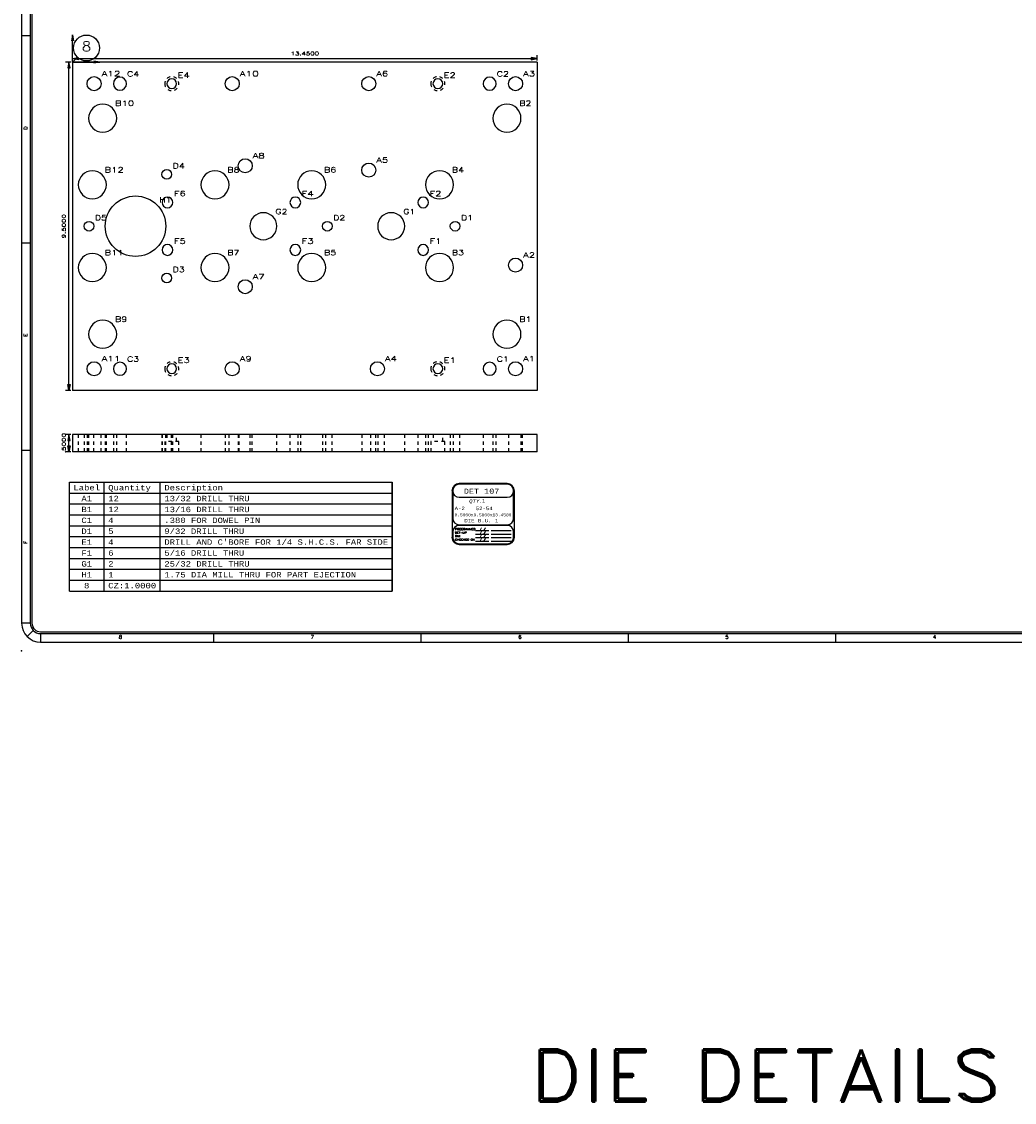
# Model space of a CAD drawing. Header units: inches. Extents: x 3 to 351, y 4 to 271.
# Tile 121 of 256: x 50 to 79, y 141 to 173. Entities that reach past the tile are written whole.
import ezdxf
from ezdxf.enums import TextEntityAlignment as Align

# ---------------------------------------------------------------- set-up
doc = ezdxf.new("R2010")
doc.units = ezdxf.units.IN
doc.header["$LTSCALE"] = 0.5
doc.header["$MEASUREMENT"] = 0
doc.linetypes.add('HIDDEN', pattern=[0.225, 0.15, -0.075])
for name, color, linetype in [('DBU', 7, 'Continuous'), ('DSS', 7, 'Continuous'), ('MFB', 7, 'Continuous'), ('PLOTVIEW1', 7, 'Continuous'), ('STR_1', 7, 'Continuous')]:
    doc.layers.add(name, color=color, linetype=linetype)
doc.styles.add('VERO0-Simplex', font='simplex_.ttf')
doc.styles.add('VERO10-Courier New', font='couri.ttf')
doc.styles.add('VERO11-Courier New', font='cour.ttf')
doc.styles.add('VERO2-Courier New', font='cour.ttf')
doc.styles.add('VERO3-RomanS', font='romans__.ttf')
doc.styles.add('VERO5-RomanD', font='romand__.ttf')

# ---------------------------------------------------------------- blocks, each defined once
blk = doc.blocks.new('ArrowheadClosed')
at = {"color": 0}
for p, q in [((0, 0), (-1, 0.18)), ((-1, 0.18), (-1, -0.18)), ((-1, -0.18), (0, 0))]:
    blk.add_line(p, q, dxfattribs=at)
blk = doc.blocks.new('ArrowheadOpen')
at = {"color": 0}
for q in [(-1, 0.18), (-1, -0.18), (-1, 0)]:
    blk.add_line((0, 0), q, dxfattribs=at)

msp = doc.modelspace()

# ---------------------------------------------------------------- linework, layer by layer
at = {"layer": 'DBU', "color": 95, "linetype": 'Continuous'}
msp.add_line((51.673, 171.437), (51.673, 172.225), dxfattribs=at)
at = {"layer": 'DBU', "color": 230, "linetype": 'Continuous'}
msp.add_line((51.673, 171.437), (52.461, 171.437), dxfattribs=at)
at = {"layer": 'DBU', "color": 142, "linetype": 'Continuous'}
msp.add_point((51.673, 171.437), dxfattribs=at)
at = {"layer": 'DSS', "color": 56, "linetype": 'Continuous'}
for p, q in [((51.623, 171.437), (51.473, 171.437)), ((51.573, 161.937), (51.573, 171.437)), ((51.673, 171.487), (51.673, 171.637)), ((51.673, 171.537), (65.123, 171.537)), ((65.123, 171.487), (65.123, 171.637)), ((51.623, 161.937), (51.473, 161.937)), ((51.623, 160.66), (51.473, 160.66)), ((51.573, 160.16), (51.573, 160.66)), ((51.623, 160.16), (51.473, 160.16))]:
    msp.add_line(p, q, dxfattribs=at)
at = {"layer": 'DSS', "color": 9, "linetype": 'Continuous'}
for p, q in [((51.673, 171.437), (51.673, 161.937)), ((65.123, 171.437), (51.673, 171.437)), ((65.123, 171.437), (65.123, 161.937)), ((65.123, 161.937), (51.673, 161.937)), ((51.673, 160.66), (51.673, 160.16)), ((65.123, 160.66), (51.673, 160.66)), ((65.123, 160.16), (65.123, 160.66)), ((65.123, 160.16), (51.673, 160.16))]:
    msp.add_line(p, q, dxfattribs=at)
at = {"layer": 'DSS', "color": 254, "linetype": 'HIDDEN'}
for p, q in [((51.842, 160.66), (51.842, 160.16)), ((52.013, 160.66), (52.013, 160.16)), ((52.095, 160.66), (52.095, 160.16)), ((52.142, 160.66), (52.142, 160.16)), ((52.294, 160.16), (52.294, 160.66)), ((52.501, 160.16), (52.501, 160.66)), ((52.623, 160.66), (52.623, 160.16)), ((52.655, 160.16), (52.655, 160.66)), ((52.858, 160.66), (52.858, 160.16)), ((52.955, 160.16), (52.955, 160.66)), ((53.238, 160.16), (53.238, 160.66)), ((54.263, 160.66), (54.263, 160.16)), ((54.267, 160.66), (54.267, 160.16)), ((54.345, 160.46), (54.345, 160.16)), ((54.751, 160.46), (54.345, 160.46)), ((54.373, 160.16), (54.373, 160.66)), ((54.408, 160.66), (54.408, 160.46)), ((54.544, 160.16), (54.544, 160.66)), ((54.58, 160.16), (54.58, 160.66)), ((54.689, 160.46), (54.689, 160.66)), ((54.751, 160.16), (54.751, 160.46)), ((55.392, 160.66), (55.392, 160.16)), ((56.095, 160.66), (56.095, 160.16)), ((56.205, 160.16), (56.205, 160.66)), ((56.47, 160.66), (56.47, 160.16)), ((56.501, 160.16), (56.501, 160.66)), ((56.808, 160.66), (56.808, 160.16)), ((56.876, 160.16), (56.876, 160.66)), ((57.589, 160.16), (57.589, 160.66)), ((57.967, 160.66), (57.967, 160.16)), ((58.192, 160.66), (58.192, 160.16)), ((58.28, 160.16), (58.28, 160.66)), ((58.908, 160.66), (58.908, 160.16)), ((59.005, 160.16), (59.005, 160.66)), ((59.189, 160.16), (59.189, 160.66)), ((60.045, 160.66), (60.045, 160.16)), ((60.295, 160.66), (60.295, 160.16)), ((60.451, 160.16), (60.451, 160.66)), ((60.508, 160.66), (60.508, 160.16)), ((60.701, 160.16), (60.701, 160.66)), ((61.289, 160.16), (61.289, 160.66)), ((61.667, 160.66), (61.667, 160.16)), ((61.892, 160.66), (61.892, 160.16)), ((61.98, 160.16), (61.98, 160.66)), ((62.045, 160.46), (62.045, 160.16)), ((62.451, 160.46), (62.045, 160.46)), ((62.108, 160.66), (62.108, 160.46)), ((62.389, 160.46), (62.389, 160.66)), ((62.451, 160.16), (62.451, 160.46)), ((62.608, 160.66), (62.608, 160.16)), ((62.705, 160.16), (62.705, 160.66)), ((62.889, 160.16), (62.889, 160.66)), ((63.558, 160.66), (63.558, 160.16)), ((63.842, 160.66), (63.842, 160.16)), ((63.938, 160.16), (63.938, 160.66)), ((64.295, 160.66), (64.295, 160.16)), ((64.655, 160.16), (64.655, 160.66)), ((64.701, 160.16), (64.701, 160.66))]:
    msp.add_line(p, q, dxfattribs=at)
at = {"layer": 'DSS', "color": 9, "linetype": 'Continuous'}
for centre, radius in [((52.298, 170.812), 0.203), ((56.298, 170.812), 0.203), ((60.248, 170.812), 0.203), ((64.498, 170.812), 0.203), ((56.673, 168.437), 0.203), ((54.403, 168.187), 0.141), ((60.248, 168.312), 0.203), ((53.498, 166.687), 0.875), ((52.153, 166.687), 0.141), ((59.048, 166.687), 0.141), ((62.748, 166.687), 0.141), ((64.498, 165.562), 0.203), ((54.403, 165.187), 0.141), ((56.673, 164.937), 0.203), ((52.298, 162.562), 0.203), ((56.298, 162.562), 0.203), ((60.498, 162.562), 0.203), ((64.498, 162.562), 0.203)]:
    msp.add_circle(centre, radius, dxfattribs=at)
at = {"layer": 'DSS', "color": 9, "linetype": 'Continuous', "extrusion": (0, 0, -1)}
for centre, radius in [((-53.048, 170.812), 0.19), ((-54.548, 170.812), 0.141), ((-62.248, 170.812), 0.141), ((-63.748, 170.812), 0.19), ((-52.548, 169.812), 0.406), ((-64.248, 169.812), 0.406), ((-52.248, 167.885), 0.406), ((-55.798, 167.885), 0.406), ((-58.598, 167.885), 0.406), ((-62.298, 167.885), 0.406), ((-54.423, 167.375), 0.156), ((-58.123, 167.375), 0.156), ((-61.823, 167.375), 0.156), ((-57.198, 166.687), 0.391), ((-60.898, 166.687), 0.391), ((-54.423, 166), 0.156), ((-58.123, 166), 0.156), ((-61.823, 166), 0.156), ((-52.248, 165.49), 0.406), ((-55.798, 165.49), 0.406), ((-58.598, 165.49), 0.406), ((-62.298, 165.49), 0.406), ((-52.548, 163.562), 0.406), ((-64.248, 163.562), 0.406), ((-53.048, 162.562), 0.19), ((-54.548, 162.562), 0.141), ((-62.248, 162.562), 0.141), ((-63.748, 162.562), 0.19)]:
    msp.add_circle(centre, radius, dxfattribs=at)
at = {"layer": 'DSS', "color": 254, "linetype": 'HIDDEN', "extrusion": (0, 0, -1)}
for centre in [(-54.548, 170.812), (-62.248, 170.812), (-54.548, 162.562), (-62.248, 162.562)]:
    msp.add_circle(centre, 0.203, dxfattribs=at)
at = {"layer": 'MFB', "color": 56, "linetype": 'Continuous'}
for p, q in [((51.673, 171.437), (51.815, 171.579)), ((51.583, 156.128), (51.583, 159.278)), ((51.583, 159.278), (60.927, 159.278)), ((52.59, 156.128), (52.59, 159.278)), ((54.214, 156.128), (54.214, 159.278)), ((60.927, 156.128), (60.927, 159.278)), ((60.927, 159.278), (60.927, 156.128)), ((51.583, 158.963), (60.927, 158.963)), ((51.583, 158.648), (60.927, 158.648)), ((51.583, 158.333), (60.927, 158.333)), ((51.583, 158.018), (60.927, 158.018)), ((51.583, 157.703), (60.927, 157.703)), ((51.583, 157.388), (60.927, 157.388)), ((51.583, 157.073), (60.927, 157.073)), ((51.583, 156.758), (60.927, 156.758)), ((51.583, 156.443), (60.927, 156.443)), ((51.583, 156.128), (60.927, 156.128))]:
    msp.add_line(p, q, dxfattribs=at)
msp.add_circle((52.08, 171.845), 0.375, dxfattribs=at)
at = {"layer": 'PLOTVIEW1', "color": 97, "linetype": 'Continuous'}
for p, q in [((50.202, 189.198), (50.202, 155.198)), ((50.452, 189.198), (50.452, 155.198)), ((50.502, 189.198), (50.502, 155.198)), ((50.452, 172.198), (50.202, 172.198)), ((50.452, 166.198), (50.202, 166.198)), ((50.452, 160.198), (50.202, 160.198)), ((50.452, 155.198), (50.202, 155.198)), ((50.54, 154.985), (50.363, 154.809)), ((50.752, 154.948), (96.752, 154.948)), ((50.752, 154.898), (96.752, 154.898)), ((50.752, 154.898), (50.752, 154.648)), ((55.752, 154.898), (55.752, 154.648)), ((61.752, 154.898), (61.752, 154.648)), ((67.752, 154.898), (67.752, 154.648)), ((73.752, 154.898), (73.752, 154.648)), ((50.752, 154.648), (96.752, 154.648))]:
    msp.add_line(p, q, dxfattribs=at)
at = {"layer": 'PLOTVIEW1', "color": 7, "linetype": 'Continuous'}
for p, q in [((64.254, 159.238), (62.866, 159.238)), ((64.254, 159.217), (62.866, 159.217)), ((62.658, 159.029), (62.658, 157.684)), ((62.679, 159.029), (62.679, 158.233)), ((64.441, 158.233), (64.441, 159.029)), ((64.462, 157.684), (64.462, 159.029)), ((62.866, 158.842), (64.254, 158.842)), ((62.866, 158.045), (64.254, 158.045)), ((64.254, 158.026), (62.866, 158.026)), ((62.679, 157.839), (62.679, 157.684)), ((63.338, 157.88), (63.719, 157.88)), ((63.338, 157.779), (63.719, 157.779)), ((63.338, 157.677), (63.719, 157.677)), ((63.795, 157.88), (64.366, 157.88)), ((63.795, 157.779), (64.366, 157.779)), ((63.795, 157.677), (64.366, 157.677)), ((64.441, 157.684), (64.441, 157.839)), ((62.866, 157.497), (64.254, 157.497)), ((62.866, 157.476), (64.254, 157.476)), ((63.338, 157.576), (63.719, 157.576)), ((63.795, 157.576), (64.366, 157.576))]:
    msp.add_line(p, q, dxfattribs=at)
for centre, radius, start, end in [((62.866, 159.029), 0.209, 90, 180), ((62.866, 159.029), 0.188, 90, 180), ((62.866, 159.029), 0.188, 90, 270), ((64.254, 159.029), 0.209, 0, 90), ((64.254, 159.029), 0.188, 0, 90), ((64.254, 159.029), 0.188, 270, 90), ((62.866, 158.233), 0.188, 180, 270), ((62.866, 157.839), 0.188, 90, 180), ((64.254, 158.233), 0.188, 270, 0), ((64.254, 157.839), 0.188, 0, 90), ((62.866, 157.684), 0.209, 180, 270), ((62.866, 157.684), 0.188, 180, 270), ((64.254, 157.684), 0.188, 270, 0), ((64.254, 157.684), 0.209, 270, 0)]:
    msp.add_arc(centre, radius, start, end, dxfattribs=at)
at = {"layer": 'PLOTVIEW1', "color": 97, "linetype": 'Continuous'}
for radius in [0.55, 0.3, 0.25]:
    msp.add_arc((50.752, 155.198), radius, 180, 270, dxfattribs=at)
at = {"layer": 'PLOTVIEW1', "color": 56, "linetype": 'Continuous'}
msp.add_point((50.202, 154.398), dxfattribs=at)

# ---------------------------------------------------------------- block references
at = {"layer": 'DBU', "color": 95, "linetype": 'Continuous', "xscale": 0.170138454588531, "yscale": 0.170138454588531, "zscale": 0.170138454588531, "rotation": 90}
msp.add_blockref('ArrowheadOpen', (51.673, 172.225), dxfattribs=at)
at = {"layer": 'DBU', "color": 230, "linetype": 'Continuous', "xscale": 0.170138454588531, "yscale": 0.170138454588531, "zscale": 0.170138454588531}
msp.add_blockref('ArrowheadOpen', (52.461, 171.437), dxfattribs=at)
at = {"layer": 'DSS', "color": 56, "linetype": 'Continuous', "xscale": 0.170138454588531, "yscale": 0.170138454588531, "zscale": 0.170138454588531, "rotation": 90}
for p in [(51.573, 171.437), (51.573, 160.66)]:
    msp.add_blockref('ArrowheadClosed', p, dxfattribs=at)
at = {"layer": 'DSS', "color": 56, "linetype": 'Continuous', "extrusion": (0, 0, -1), "xscale": 0.170138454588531, "yscale": 0.170138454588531, "zscale": 0.170138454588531}
msp.add_blockref('ArrowheadClosed', (-51.673, 171.537), dxfattribs=at)
at = {"layer": 'DSS', "color": 56, "linetype": 'Continuous', "xscale": 0.170138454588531, "yscale": 0.170138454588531, "zscale": 0.170138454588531}
msp.add_blockref('ArrowheadClosed', (65.123, 171.537), dxfattribs=at)
at = {"layer": 'DSS', "color": 56, "linetype": 'Continuous', "extrusion": (0, 0, -1), "xscale": 0.170138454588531, "yscale": 0.170138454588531, "zscale": 0.170138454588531, "rotation": 270}
for p in [(-51.573, 161.937), (-51.573, 160.16)]:
    msp.add_blockref('ArrowheadClosed', p, dxfattribs=at)

# ---------------------------------------------------------------- texts
at = {"layer": 'DSS', "color": 230, "linetype": 'Continuous', "style": 'VERO0-Simplex', "width": 1.3898}
msp.add_text('13.4500', height=0.1, dxfattribs=at).set_placement((57.988, 171.637), (58.808, 171.637), align=Align.FIT)
at = {"layer": 'DSS', "color": 230, "linetype": 'Continuous', "style": 'VERO0-Simplex'}
for s, width, p, p2 in [('9.5000', 1.358929, (51.473, 166.337), (51.473, 167.037)), ('.5000', 1.376302, (51.473, 160.12), (51.473, 160.7))]:
    msp.add_text(s, height=0.1, rotation=90, dxfattribs=dict(at, width=width)).set_placement(p, p2, align=Align.FIT)
at = {"layer": 'MFB', "color": 7, "linetype": 'Continuous'}
for s, height, style, width, p, p2 in [('8', 0.286, 'VERO0-Simplex', 1.000424, (51.946, 171.75), (52.214, 171.75)), ('A12', 0.15, 'VERO0-Simplex', 1.349291, (52.513, 171.027), (53.063, 171.027)), ('C4', 0.15, 'VERO0-Simplex', 1.10599, (53.253, 171.018), (53.603, 171.018)), ('E4', 0.15, 'VERO0-Simplex', 1.276999, (54.718, 170.983), (55.068, 170.983)), ('A10', 0.15, 'VERO0-Simplex', 1.349291, (56.513, 171.027), (57.063, 171.027)), ('A6', 0.15, 'VERO0-Simplex', 1.185358, (60.463, 171.027), (60.813, 171.027)), ('E2', 0.15, 'VERO0-Simplex', 1.276999, (62.418, 170.983), (62.768, 170.983)), ('C2', 0.15, 'VERO0-Simplex', 1.10599, (63.953, 171.018), (64.303, 171.018)), ('A3', 0.15, 'VERO0-Simplex', 1.185358, (64.713, 171.027), (65.063, 171.027)), ('B10', 0.15, 'VERO0-Simplex', 1.282617, (52.906, 170.17), (53.456, 170.17)), ('B2', 0.15, 'VERO0-Simplex', 1.10599, (64.606, 170.17), (64.956, 170.17)), ('A8', 0.15, 'VERO0-Simplex', 1.185358, (56.888, 168.652), (57.238, 168.652)), ('A5', 0.15, 'VERO0-Simplex', 1.185358, (60.463, 168.527), (60.813, 168.527)), ('B12', 0.15, 'VERO0-Simplex', 1.282617, (52.606, 168.243), (53.156, 168.243)), ('D4', 0.15, 'VERO0-Simplex', 1.214546, (54.573, 168.358), (54.923, 168.358)), ('B8', 0.15, 'VERO0-Simplex', 1.10599, (56.156, 168.243), (56.506, 168.243)), ('B6', 0.15, 'VERO0-Simplex', 1.10599, (58.956, 168.243), (59.306, 168.243)), ('B4', 0.15, 'VERO0-Simplex', 1.10599, (62.656, 168.243), (63.006, 168.243)), ('F6', 0.15, 'VERO0-Simplex', 1.310939, (54.604, 167.556), (54.954, 167.556)), ('F4', 0.15, 'VERO0-Simplex', 1.310939, (58.304, 167.556), (58.654, 167.556)), ('F2', 0.15, 'VERO0-Simplex', 1.310939, (62.004, 167.556), (62.354, 167.556)), ('H1', 0.15, 'VERO0-Simplex', 1.276999, (54.188, 167.377), (54.538, 167.377)), ('G2', 0.15, 'VERO0-Simplex', 1.214546, (57.545, 167.034), (57.895, 167.034)), ('G1', 0.15, 'VERO0-Simplex', 1.346222, (61.245, 167.034), (61.595, 167.034)), ('D5', 0.15, 'VERO0-Simplex', 1.214546, (52.323, 166.858), (52.673, 166.858)), ('D2', 0.15, 'VERO0-Simplex', 1.214546, (59.218, 166.858), (59.568, 166.858)), ('D1', 0.15, 'VERO0-Simplex', 1.346222, (62.918, 166.858), (63.268, 166.858)), ('F5', 0.15, 'VERO0-Simplex', 1.310939, (54.604, 166.181), (54.954, 166.181)), ('F3', 0.15, 'VERO0-Simplex', 1.310939, (58.304, 166.181), (58.654, 166.181)), ('F1', 0.15, 'VERO0-Simplex', 1.465676, (62.004, 166.181), (62.354, 166.181)), ('B11', 0.15, 'VERO0-Simplex', 1.372858, (52.606, 165.848), (53.156, 165.848)), ('B7', 0.15, 'VERO0-Simplex', 1.10599, (56.156, 165.848), (56.506, 165.848)), ('B5', 0.15, 'VERO0-Simplex', 1.10599, (58.956, 165.848), (59.306, 165.848)), ('B3', 0.15, 'VERO0-Simplex', 1.10599, (62.656, 165.848), (63.006, 165.848)), ('A2', 0.15, 'VERO0-Simplex', 1.185358, (64.713, 165.777), (65.063, 165.777)), ('D3', 0.15, 'VERO0-Simplex', 1.214546, (54.573, 165.358), (54.923, 165.358)), ('A7', 0.15, 'VERO0-Simplex', 1.185358, (56.888, 165.152), (57.238, 165.152)), ('B9', 0.15, 'VERO0-Simplex', 1.10599, (52.906, 163.92), (53.256, 163.92)), ('B1', 0.15, 'VERO0-Simplex', 1.214131, (64.606, 163.92), (64.956, 163.92)), ('A11', 0.15, 'VERO0-Simplex', 1.449524, (52.513, 162.777), (53.063, 162.777)), ('C3', 0.15, 'VERO0-Simplex', 1.10599, (53.253, 162.768), (53.603, 162.768)), ('E3', 0.15, 'VERO0-Simplex', 1.276999, (54.718, 162.733), (55.068, 162.733)), ('A9', 0.15, 'VERO0-Simplex', 1.185358, (56.513, 162.777), (56.863, 162.777)), ('A4', 0.15, 'VERO0-Simplex', 1.185358, (60.713, 162.777), (61.063, 162.777)), ('E1', 0.15, 'VERO0-Simplex', 1.42338, (62.418, 162.733), (62.768, 162.733)), ('C1', 0.15, 'VERO0-Simplex', 1.214131, (63.953, 162.768), (64.303, 162.768)), ('A1', 0.15, 'VERO0-Simplex', 1.310455, (64.713, 162.777), (65.063, 162.777)), ('13/32 DRILL THRU', 0.15748, 'VERO11-Courier New', 0.932229, (54.332, 158.727), (56.8, 158.727)), ('12', 0.1575, 'VERO11-Courier New', 0.932229, (52.708, 158.727), (53.017, 158.727)), ('13/16 DRILL THRU', 0.15748, 'VERO11-Courier New', 0.932229, (54.332, 158.412), (56.8, 158.412)), ('12', 0.1575, 'VERO11-Courier New', 0.932229, (52.708, 158.412), (53.017, 158.412)), ('4', 0.157, 'VERO11-Courier New', 0.932229, (52.708, 158.097), (52.862, 158.097)), ('.380 FOR DOWEL PIN', 0.15748, 'VERO11-Courier New', 0.932229, (54.332, 158.097), (57.108, 158.097)), ('5', 0.157, 'VERO11-Courier New', 0.932229, (52.708, 157.782), (52.862, 157.782)), ('9/32 DRILL THRU', 0.15748, 'VERO11-Courier New', 0.932229, (54.332, 157.782), (56.645, 157.782)), ('4', 0.157, 'VERO11-Courier New', 0.932229, (52.708, 157.467), (52.862, 157.467)), ("DRILL AND C'BORE FOR 1/4 S.H.C.S. FAR SIDE", 0.15748, 'VERO11-Courier New', 0.932229, (54.332, 157.467), (60.809, 157.467)), ('6', 0.157, 'VERO11-Courier New', 0.932229, (52.708, 157.152), (52.862, 157.152)), ('5/16 DRILL THRU', 0.15748, 'VERO11-Courier New', 0.932229, (54.332, 157.152), (56.645, 157.152)), ('2', 0.157, 'VERO11-Courier New', 0.932229, (52.708, 156.837), (52.862, 156.837)), ('25/32 DRILL THRU', 0.15748, 'VERO11-Courier New', 0.932229, (54.332, 156.837), (56.8, 156.837)), ('1', 0.157, 'VERO11-Courier New', 0.932229, (52.708, 156.522), (52.862, 156.522)), ('1.75 DIA MILL THRU FOR PART EJECTION', 0.15748, 'VERO11-Courier New', 0.932229, (54.332, 156.522), (59.884, 156.522))]:
    msp.add_text(s, height=height, dxfattribs=dict(at, style=style, width=width)).set_placement(p, p2, align=Align.FIT)
at = {"layer": 'MFB', "color": 30, "linetype": 'Continuous', "style": 'VERO11-Courier New', "width": 0.932229}
for s, height, p, p2 in [('Label', 0.1575, (51.701, 159.042), (52.472, 159.042)), ('Quantity', 0.1575, (52.708, 159.042), (53.942, 159.042)), ('Description', 0.15748, (54.332, 159.042), (56.029, 159.042))]:
    msp.add_text(s, height=height, dxfattribs=at).set_placement(p, p2, align=Align.FIT)
at = {"layer": 'MFB', "color": 12, "linetype": 'Continuous', "style": 'VERO11-Courier New', "width": 0.932229}
for s, p, p2 in [('A1', (51.932, 158.727), (52.241, 158.727)), ('B1', (51.932, 158.412), (52.241, 158.412)), ('C1', (51.932, 158.097), (52.241, 158.097)), ('D1', (51.932, 157.782), (52.241, 157.782)), ('E1', (51.932, 157.467), (52.241, 157.467)), ('F1', (51.932, 157.152), (52.241, 157.152)), ('G1', (51.932, 156.837), (52.241, 156.837)), ('H1', (51.932, 156.522), (52.241, 156.522))]:
    msp.add_text(s, height=0.1575, dxfattribs=at).set_placement(p, p2, align=Align.FIT)
at = {"layer": 'MFB', "color": 96, "linetype": 'Continuous', "style": 'VERO11-Courier New', "width": 0.932229}
for s, height, p, p2 in [('8', 0.157, (52.009, 156.207), (52.163, 156.207)), ('CZ:1.0000', 0.1575, (52.708, 156.207), (54.096, 156.207))]:
    msp.add_text(s, height=height, dxfattribs=at).set_placement(p, p2, align=Align.FIT)
at = {"layer": 'PLOTVIEW1', "color": 56, "linetype": 'Continuous', "style": 'VERO5-RomanD'}
for s, width, p, p2 in [('D', 1.001727, (50.366, 169.476), (50.366, 169.574)), ('E', 1.001635, (50.366, 163.49), (50.366, 163.579)), ('F', 1.000299, (50.366, 157.492), (50.366, 157.577))]:
    msp.add_text(s, height=0.1, rotation=90, dxfattribs=dict(at, width=width)).set_placement(p, p2, align=Align.FIT)
at = {"layer": 'PLOTVIEW1', "color": 7, "linetype": 'Continuous'}
for s, height, style, width, p, p2 in [('DET 107', 0.15, 'VERO2-Courier New', 0.932229, (63, 158.943), (64.029, 158.943)), ('QTY.', 0.1, 'VERO10-Courier New', 0.932229, (63.154, 158.683), (63.546, 158.683)), ('1', 0.1, 'VERO2-Courier New', 0.932229, (63.522, 158.688), (63.62, 158.688)), ('A-2', 0.1, 'VERO2-Courier New', 0.932229, (62.735, 158.47), (63.029, 158.47)), ('0.5000x9.5000x13.4500', 0.08, 'VERO2-Courier New', 0.932229, (62.732, 158.293), (64.377, 158.293)), ('52-54', 0.1, 'VERO2-Courier New', 0.932229, (63.344, 158.47), (63.834, 158.47)), ('DIE B.U. 1', 0.1, 'VERO2-Courier New', 0.932229, (63.016, 158.118), (63.996, 158.118)), ('SET-UP', 0.0565, 'VERO3-RomanS', 0.999446, (62.743, 157.79), (63.081, 157.79)), ('CHECKED OK', 0.0548, 'VERO3-RomanS', 0.99943, (62.743, 157.589), (63.321, 157.589)), ('RAN', 0.0516, 'VERO3-RomanS', 0.998942, (62.746, 157.691), (62.898, 157.691)), ('PROGRAMMED', 0.0575, 'VERO3-RomanS', 0.998853, (62.746, 157.891), (63.332, 157.891)), ('/ /', 0.0563, 'VERO3-RomanS', 0.998835, (63.455, 157.889), (63.631, 157.889)), ('/ /', 0.0563, 'VERO3-RomanS', 0.998835, (63.455, 157.788), (63.631, 157.788)), ('/ /', 0.0563, 'VERO3-RomanS', 0.998835, (63.455, 157.687), (63.631, 157.687)), ('/ /', 0.0563, 'VERO3-RomanS', 0.998835, (63.455, 157.586), (63.631, 157.586))]:
    msp.add_text(s, height=height, dxfattribs=dict(at, style=style, width=width)).set_placement(p, p2, align=Align.FIT)
at = {"layer": 'PLOTVIEW1', "color": 56, "linetype": 'Continuous', "style": 'VERO5-RomanD', "width": 1.000527}
for s, p, p2 in [('8', (53.013, 154.75), (53.107, 154.75)), ('7', (58.568, 154.75), (58.662, 154.75)), ('6', (64.577, 154.75), (64.671, 154.75)), ('5', (70.568, 154.75), (70.662, 154.75)), ('4', (76.577, 154.75), (76.671, 154.75))]:
    msp.add_text(s, height=0.1, dxfattribs=at).set_placement(p, p2, align=Align.FIT)
at = {"layer": 'STR_1', "color": 7, "linetype": 'Continuous', "style": 'VERO5-RomanD', "width": 1.001747}
msp.add_text('DIE DETAILS', height=1.5, dxfattribs=at).set_placement((64.913, 141.357), (78.565, 141.357), align=Align.FIT)

doc.saveas('drawing.dxf')
